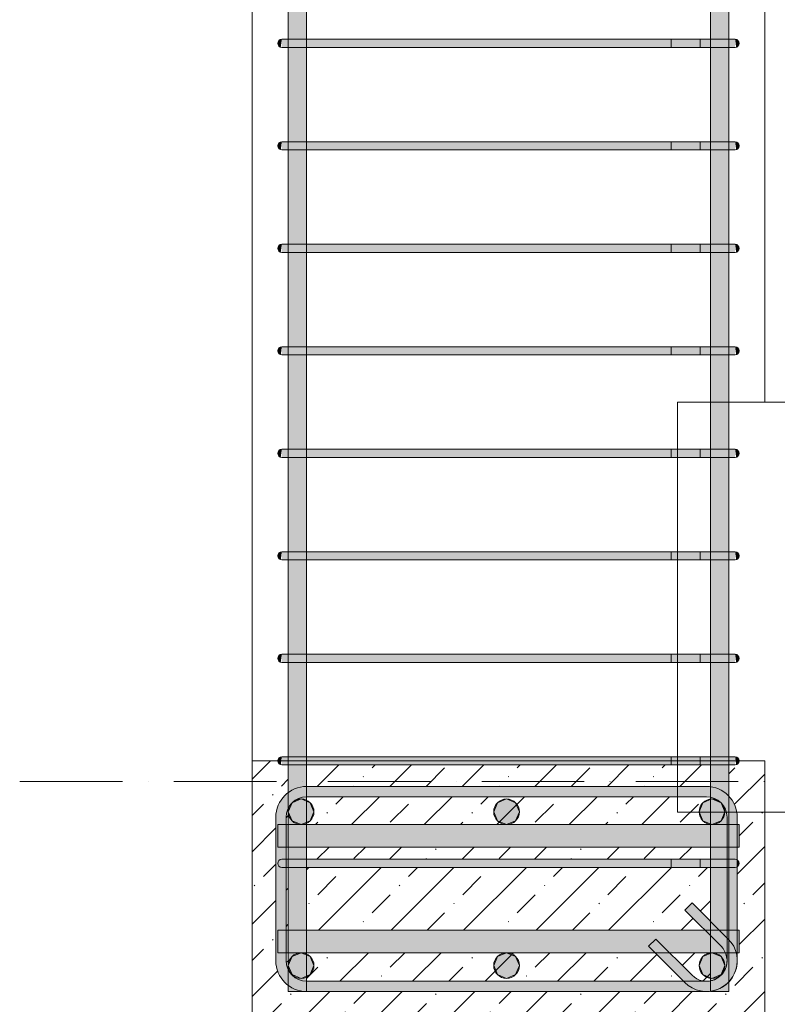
# Model space of a CAD drawing. Header units: millimetres. Extents: x -25607 to 9385, y 1894 to 10168.
# Tile 2 of 181: x -24857 to -24118, y 5782 to 6743. Entities that reach past the tile are written whole.
import ezdxf

# ---------------------------------------------------------------- set-up
doc = ezdxf.new("R2010")
doc.units = ezdxf.units.MM
doc.linetypes.add('Čerchovaná', pattern=[150, 100, -25, 0, -25])
for name, color, linetype, lineweight in [('A-FLOR-LEVL', 51, 'Continuous', 5), ('S-BEAM', 12, 'Continuous', 9), ('S-COLS', 52, 'Continuous', 9), ('S-RBAR', 171, 'Continuous', 5)]:
    doc.layers.add(name, color=color, linetype=linetype, lineweight=lineweight)

msp = doc.modelspace()

# ---------------------------------------------------------------- hatches: boundary and pattern name
at = {"layer": 'S-BEAM', "lineweight": 5}
h = msp.add_hatch(dxfattribs=at)
h.set_pattern_fill('FP_1', color=256, style=0, pattern_type=2)
h.set_pattern_definition([(45, (-15090.743, 5500.453), (-35.35534, 35.35534), []), (45, (-15055.39, 5500.453), (-17.67767, 53.033), [25, -12.5, 0.8382, -11.662])])
h.paths.add_polyline_path([(-24630, 5770), (-24130, 5770), (-24130, 6020), (-24155, 6020), (-24155.54, 6018), (-24157, 6016.54), (-24157.96, 6016.14), (-24158.47, 6020), (-24159, 6020), (-24159, 6016), (-24165.05, 6016), (-24165.05, 5985.43), (-24160.53, 5979.14), (-24157.89, 5972.76), (-24156.86, 5965), (-24156.71, 5957.8), (-24155, 5957.8), (-24155, 5935.8), (-24156.86, 5935.8), (-24156.71, 5923.17), (-24155.54, 5922), (-24155, 5920), (-24155.54, 5918), (-24156.86, 5916.54), (-24156.71, 5854.8), (-24155, 5854.8), (-24155, 5832.8), (-24156.86, 5832.76), (-24156.86, 5825), (-24157.89, 5817.24), (-24160.88, 5810), (-24165.05, 5804.57), (-24165.05, 5795), (-24183.05, 5795), (-24183.05, 5795.5), (-24186.86, 5795), (-24594.95, 5795), (-24594.95, 5801.39), (-24598.72, 5804.63), (-24603.2, 5810.86), (-24605.84, 5817.24), (-24606.86, 5825), (-24606.86, 5965), (-24605.84, 5972.76), (-24602.84, 5980), (-24598.08, 5986.21), (-24594.95, 5988.61), (-24595.14, 6016), (-24601, 6016.14), (-24601, 6020), (-24601.53, 6020), (-24602.04, 6016.14), (-24603, 6016.54), (-24604.46, 6018), (-24605, 6020), (-24630, 6020), (-24630, 5804.63)])
h.paths.add_polyline_path([(-24186.86, 5805), (-24183.05, 5805.68), (-24183.05, 5832.8), (-24222.95, 5832.8), (-24201.01, 5810.86), (-24196.86, 5807.68), (-24192.04, 5805.68)])
h.paths.add_polyline_path([(-24576.86, 5805), (-24209.29, 5805), (-24237.09, 5832.8), (-24576.95, 5832.8), (-24576.95, 5805.01)])
h.paths.add_polyline_path([(-24594.95, 5816.85), (-24594.95, 5832.8), (-24596.86, 5832.8), (-24596.86, 5825), (-24596.18, 5819.82), (-24595.11, 5817.24)])
h.paths.add_polyline_path([(-24594.95, 5854.8), (-24595.14, 5916), (-24596.86, 5916), (-24596.86, 5854.8)])
h.paths.add_polyline_path([(-24503.92, 5854.8), (-24188.38, 5854.8), (-24208.08, 5874.5), (-24201.01, 5881.57), (-24183.05, 5863.61), (-24183.05, 5916), (-24576.95, 5916), (-24576.86, 5854.8)])
h.paths.add_polyline_path([(-24183.05, 5924), (-24183.05, 5935.8), (-24576.95, 5935.8), (-24576.86, 5924), (-24186.65, 5924)])
h.paths.add_polyline_path([(-24596.86, 5924), (-24594.95, 5924), (-24594.95, 5935.8), (-24596.86, 5935.8), (-24596.86, 5926.99)])
h.paths.add_polyline_path([(-24594.95, 5957.8), (-24595.11, 5972.76), (-24596.18, 5970.18), (-24596.86, 5965), (-24596.86, 5957.8), (-24596.18, 5957.8)])
h.paths.add_polyline_path([(-24576.95, 5957.8), (-24183.05, 5957.8), (-24183.05, 5984.5), (-24186.86, 5985), (-24576.95, 5984.99), (-24576.95, 5984.32)])
h.paths.add_polyline_path([(-24183.05, 5994.5), (-24183.05, 6016), (-24576.95, 6016), (-24576.86, 5995), (-24186.86, 5995)])
at = {"layer": 'S-RBAR'}
h = msp.add_hatch(color=7, dxfattribs=at)
h.paths.add_polyline_path([(-24591.86, 5795), (-24576.95, 5795.01), (-24584.63, 5796.02), (-24591.86, 5799.02), (-24594.95, 5801.39), (-24594.95, 5795)])
h.paths.add_polyline_path([(-24576.95, 5805.01), (-24576.95, 5916), (-24594.95, 5916), (-24594.95, 5816.85), (-24594.18, 5815), (-24591.01, 5810.86), (-24586.86, 5807.68), (-24581, 5805.54)])
h.paths.add_polyline_path([(-24588.65, 5924), (-24576.95, 5924), (-24576.95, 5984.99), (-24582.04, 5984.32), (-24586.86, 5982.32), (-24591.01, 5979.14), (-24594.18, 5975), (-24594.95, 5973.15), (-24594.95, 5924), (-24591.9, 5924)])
h.paths.add_polyline_path([(-24594.95, 5988.61), (-24591.01, 5991.34), (-24584.63, 5993.98), (-24576.95, 5995), (-24576.95, 6016), (-24594.95, 6016), (-24594.95, 5990.98)])
h.paths.add_polyline_path([(-24591.9, 6024), (-24576.95, 6024), (-24576.95, 6116), (-24594.95, 6116), (-24594.95, 6024)])
h.paths.add_polyline_path([(-24591.9, 6124), (-24576.95, 6124), (-24576.95, 6216), (-24594.95, 6216), (-24594.95, 6124)])
h.paths.add_polyline_path([(-24591.9, 6224), (-24576.95, 6224), (-24576.95, 6316), (-24594.95, 6316), (-24594.95, 6224)])
h.paths.add_polyline_path([(-24591.9, 6324), (-24576.95, 6324), (-24576.95, 6416), (-24594.95, 6416), (-24594.95, 6324)])
h.paths.add_polyline_path([(-24584.83, 6424), (-24576.95, 6424), (-24576.95, 6516), (-24594.95, 6516), (-24594.95, 6424), (-24585.15, 6424)])
h.paths.add_polyline_path([(-24591.9, 6524), (-24576.95, 6524), (-24576.95, 6616), (-24594.95, 6616), (-24594.95, 6524)])
h.paths.add_polyline_path([(-24576.95, 6624), (-24576.95, 6716), (-24594.95, 6716), (-24594.95, 6624), (-24581, 6624)])
h.paths.add_polyline_path([(-24591.9, 6724), (-24576.95, 6724), (-24576.95, 6816), (-24594.95, 6816), (-24594.95, 6724)])
h.paths.add_polyline_path([(-24594.95, 6824), (-24576.95, 6824), (-24576.95, 6916), (-24594.95, 6916), (-24594.95, 6844.75)])
h.paths.add_polyline_path([(-24594.95, 6924), (-24576.95, 6924), (-24576.95, 7016), (-24594.95, 7016), (-24594.95, 6936.52)])
h.paths.add_polyline_path([(-24581, 7024), (-24576.95, 7024), (-24576.95, 7116), (-24594.95, 7116), (-24594.95, 7024), (-24581.08, 7024)])
h.paths.add_polyline_path([(-24591.9, 7124), (-24576.95, 7124), (-24576.95, 7216), (-24594.95, 7216), (-24594.95, 7124)])
h.paths.add_polyline_path([(-24594.95, 7224), (-24576.95, 7224), (-24576.95, 7316), (-24594.95, 7316), (-24594.95, 7273.03)])
h.paths.add_polyline_path([(-24594.95, 7324), (-24576.95, 7324), (-24576.95, 7416), (-24594.95, 7416), (-24594.95, 7334.22)])
h.paths.add_polyline_path([(-24591.9, 7424), (-24576.95, 7424), (-24576.95, 7516), (-24594.95, 7516), (-24594.95, 7424)])
h.paths.add_polyline_path([(-24584.83, 7524), (-24576.95, 7524), (-24576.95, 7616), (-24594.95, 7616), (-24594.95, 7524), (-24585.15, 7524)])
h.paths.add_polyline_path([(-24591.9, 7624), (-24576.95, 7624), (-24576.95, 7716), (-24594.95, 7716), (-24594.95, 7624)])
h.paths.add_polyline_path([(-24576.95, 7724), (-24576.95, 7816), (-24594.95, 7816), (-24594.95, 7724), (-24581, 7724)])
h.paths.add_polyline_path([(-24591.9, 7824), (-24576.95, 7824), (-24576.95, 7916), (-24594.95, 7916), (-24594.95, 7824)])
h.paths.add_polyline_path([(-24594.95, 7924), (-24576.95, 7924), (-24576.95, 8016), (-24594.95, 8016), (-24594.95, 7946.05)])
h.paths.add_polyline_path([(-24591.9, 8024), (-24576.95, 8024), (-24576.95, 8116), (-24594.95, 8116), (-24594.95, 8024)])
h.paths.add_polyline_path([(-24581.08, 8124), (-24576.95, 8124), (-24576.95, 8216), (-24594.95, 8216), (-24594.95, 8124), (-24584.83, 8124)])
h.paths.add_polyline_path([(-24576.95, 8224), (-24576.95, 8316), (-24594.95, 8316), (-24594.95, 8224), (-24581, 8224)])
h.paths.add_polyline_path([(-24576.95, 8324), (-24576.95, 8416), (-24594.95, 8416), (-24594.95, 8324), (-24581, 8324)])
h.paths.add_polyline_path([(-24594.95, 8424), (-24576.95, 8424), (-24576.95, 8516), (-24594.95, 8516), (-24594.95, 8435.52)])
h.paths.add_polyline_path([(-24591.9, 8524), (-24576.95, 8524), (-24576.95, 8616), (-24594.95, 8616), (-24594.95, 8524)])
h.paths.add_polyline_path([(-24594.95, 8624), (-24576.95, 8624), (-24576.95, 8660), (-24594.95, 8660)])
h = msp.add_hatch(color=7, dxfattribs=at)
h.paths.add_polyline_path([(-24176.86, 5795), (-24165.05, 5795), (-24165.05, 5804.57), (-24165.65, 5803.79), (-24172.72, 5798.66), (-24179.1, 5796.02), (-24183.05, 5795.5), (-24183.05, 5795), (-24179.1, 5795)])
h.paths.add_polyline_path([(-24183.05, 5805.5), (-24181.69, 5805.68), (-24176, 5808.34), (-24172.72, 5810.86), (-24169.54, 5815), (-24167.54, 5819.82), (-24166.86, 5825), (-24167.54, 5830.18), (-24169.71, 5835.22), (-24173.58, 5840), (-24183.05, 5849.47), (-24183.05, 5805.68)])
h.paths.add_polyline_path([(-24166.86, 5847.43), (-24166.86, 5916), (-24183.05, 5916), (-24183.05, 5863.61)])
h.paths.add_polyline_path([(-24168.1, 5924), (-24166.86, 5924), (-24166.86, 5965), (-24167.54, 5970.18), (-24169.54, 5975), (-24172.72, 5979.14), (-24176.86, 5982.32), (-24181.69, 5984.32), (-24183.05, 5984.32), (-24183.05, 5924), (-24171.35, 5924)])
h.paths.add_polyline_path([(-24165.05, 5985.43), (-24165.05, 6016), (-24183.05, 6016), (-24183.05, 5994.5), (-24179, 5993.94), (-24171.86, 5990.98), (-24165.65, 5986.21)])
h.paths.add_polyline_path([(-24179, 6024), (-24165.05, 6024), (-24165.05, 6116), (-24183.05, 6116), (-24183.05, 6024)])
h.paths.add_polyline_path([(-24168.1, 6124), (-24165.05, 6124), (-24165.05, 6216), (-24183.05, 6216), (-24183.05, 6124), (-24171.35, 6124)])
h.paths.add_polyline_path([(-24168.1, 6224), (-24165.05, 6224), (-24165.05, 6316), (-24183.05, 6316), (-24183.05, 6224), (-24171.35, 6224)])
h.paths.add_polyline_path([(-24168.1, 6324), (-24165.05, 6324), (-24165.05, 6416), (-24183.05, 6416), (-24183.05, 6324), (-24171.35, 6324)])
h.paths.add_polyline_path([(-24183.05, 6424), (-24165.05, 6424), (-24165.05, 6516), (-24183.05, 6516), (-24183.05, 6447.05)])
h.paths.add_polyline_path([(-24171.35, 6524), (-24165.05, 6524), (-24165.05, 6616), (-24183.05, 6616), (-24183.05, 6524), (-24175.17, 6524)])
h.paths.add_polyline_path([(-24168.1, 6624), (-24165.05, 6624), (-24165.05, 6716), (-24183.05, 6716), (-24183.05, 6624), (-24171.35, 6624)])
h.paths.add_polyline_path([(-24179, 6724), (-24165.05, 6724), (-24165.05, 6816), (-24183.05, 6816), (-24183.05, 6724)])
h.paths.add_polyline_path([(-24168.1, 6824), (-24165.05, 6824), (-24165.05, 6916), (-24183.05, 6916), (-24183.05, 6824), (-24171.35, 6824)])
h.paths.add_polyline_path([(-24165.05, 6924), (-24165.05, 7016), (-24183.05, 7016), (-24183.05, 6924), (-24168.1, 6924)])
h.paths.add_polyline_path([(-24165.05, 7024), (-24165.05, 7116), (-24183.05, 7116), (-24183.05, 7024), (-24168.1, 7024)])
h.paths.add_polyline_path([(-24179, 7124), (-24165.05, 7124), (-24165.05, 7216), (-24183.05, 7216), (-24183.05, 7124)])
h.paths.add_polyline_path([(-24168.1, 7224), (-24165.05, 7224), (-24165.05, 7316), (-24183.05, 7316), (-24183.05, 7224), (-24171.35, 7224)])
h.paths.add_polyline_path([(-24168.1, 7324), (-24165.05, 7324), (-24165.05, 7416), (-24183.05, 7416), (-24183.05, 7324), (-24171.35, 7324)])
h.paths.add_polyline_path([(-24168.1, 7424), (-24165.05, 7424), (-24165.05, 7516), (-24183.05, 7516), (-24183.05, 7424), (-24171.35, 7424)])
h.paths.add_polyline_path([(-24183.05, 7524), (-24165.05, 7524), (-24165.05, 7616), (-24183.05, 7616), (-24183.05, 7548.36)])
h.paths.add_polyline_path([(-24168.1, 7624), (-24165.05, 7624), (-24165.05, 7716), (-24183.05, 7716), (-24183.05, 7624), (-24171.35, 7624)])
h.paths.add_polyline_path([(-24168.1, 7724), (-24165.05, 7724), (-24165.05, 7816), (-24183.05, 7816), (-24183.05, 7724), (-24171.35, 7724)])
h.paths.add_polyline_path([(-24179, 7824), (-24165.05, 7824), (-24165.05, 7916), (-24183.05, 7916), (-24183.05, 7824)])
h.paths.add_polyline_path([(-24168.1, 7924), (-24165.05, 7924), (-24165.05, 8016), (-24183.05, 8016), (-24183.05, 7924), (-24171.35, 7924)])
h.paths.add_polyline_path([(-24168.1, 8024), (-24165.05, 8024), (-24165.05, 8116), (-24183.05, 8116), (-24183.05, 8024), (-24171.35, 8024)])
h.paths.add_polyline_path([(-24171.35, 8124), (-24165.05, 8124), (-24165.05, 8216), (-24183.05, 8216), (-24183.05, 8124), (-24175.17, 8124)])
h.paths.add_polyline_path([(-24179, 8224), (-24165.05, 8224), (-24165.05, 8316), (-24183.05, 8316), (-24183.05, 8224)])
h.paths.add_polyline_path([(-24168.1, 8324), (-24165.05, 8324), (-24165.05, 8416), (-24183.05, 8416), (-24183.05, 8324), (-24171.35, 8324)])
h.paths.add_polyline_path([(-24168.1, 8424), (-24165.05, 8424), (-24165.05, 8516), (-24183.05, 8516), (-24183.05, 8424), (-24171.35, 8424)])
h.paths.add_polyline_path([(-24165.05, 8524), (-24165.05, 8616), (-24183.05, 8616), (-24183.05, 8524), (-24168.1, 8524)])
h.paths.add_polyline_path([(-24183.05, 8624), (-24165.05, 8624), (-24165.05, 8660), (-24183.05, 8660), (-24183.05, 8649.66)])
for color, points in [(7, [(-24602.04, 6716.14), (-24601, 6724), (-24603, 6723.46), (-24604.46, 6722), (-24605, 6720), (-24604.46, 6718), (-24603, 6716.54)]), (7, [(-24584.83, 6716), (-24581, 6716), (-24581.08, 6724), (-24601, 6724), (-24601, 6716), (-24585.15, 6716)]), (7, [(-24349.61, 6716), (-24179, 6716), (-24179, 6724), (-24581, 6724), (-24581, 6716), (-24503.92, 6716)]), (7, [(-24159.83, 6716), (-24159, 6716.14), (-24159, 6724), (-24179, 6724), (-24179, 6716), (-24160.52, 6716)]), (7, [(-24157.96, 6716.14), (-24156.71, 6716.83), (-24155.54, 6718), (-24155, 6720), (-24155.54, 6722), (-24157, 6723.46), (-24159, 6724), (-24158.34, 6718.96)]), (7, [(-24602.04, 6616.14), (-24601, 6624), (-24603, 6623.46), (-24604.46, 6622), (-24605, 6620), (-24604.46, 6618), (-24603, 6616.54)]), (7, [(-24597.31, 6616), (-24581, 6616), (-24581.08, 6624), (-24601, 6624), (-24601, 6616), (-24599.48, 6616)]), (7, [(-24349.61, 6616), (-24179, 6616), (-24179, 6624), (-24581, 6624), (-24581, 6616), (-24503.92, 6616)]), (7, [(-24160.52, 6616), (-24159, 6616.14), (-24159, 6624), (-24179, 6624), (-24179, 6616), (-24162.69, 6616)]), (7, [(-24157.96, 6616.14), (-24156.71, 6616.83), (-24155.54, 6618), (-24155, 6620), (-24155.54, 6622), (-24157, 6623.46), (-24159, 6624), (-24158.34, 6618.96)]), (7, [(-24602.04, 6516.14), (-24601, 6524), (-24603, 6523.46), (-24604.46, 6522), (-24605, 6520), (-24604.46, 6518), (-24603, 6516.54)]), (7, [(-24597.31, 6516), (-24581, 6516), (-24581.08, 6524), (-24601, 6524), (-24601, 6516), (-24599.48, 6516)]), (7, [(-24349.61, 6516), (-24179, 6516), (-24179, 6524), (-24581, 6524), (-24581, 6516), (-24503.92, 6516)]), (7, [(-24160.52, 6516), (-24159, 6516.14), (-24159, 6524), (-24179, 6524), (-24179, 6516), (-24162.69, 6516)]), (7, [(-24157.96, 6516.14), (-24156.71, 6516.83), (-24155.54, 6518), (-24155, 6520), (-24155.54, 6522), (-24157, 6523.46), (-24159, 6524), (-24158.34, 6518.96)]), (7, [(-24602.04, 6416.14), (-24601, 6424), (-24603, 6423.46), (-24604.46, 6422), (-24605, 6420), (-24604.46, 6418), (-24602.82, 6416.46)]), (7, [(-24584.83, 6416), (-24581, 6416), (-24581.08, 6424), (-24601, 6424), (-24601, 6416), (-24585.15, 6416)]), (7, [(-24581, 6416), (-24179, 6416), (-24179, 6424), (-24581, 6424), (-24581, 6416.46)]), (7, [(-24179, 6416), (-24159, 6416.14), (-24159, 6424), (-24179, 6424), (-24179, 6416.46)]), (7, [(-24157.96, 6416.14), (-24156.71, 6416.83), (-24155.54, 6418), (-24155, 6420), (-24155.54, 6422), (-24157, 6423.46), (-24159, 6424), (-24158.01, 6416.46)]), (7, [(-24602.04, 6316.14), (-24601, 6324), (-24603, 6323.46), (-24604.46, 6322), (-24605, 6320), (-24604.46, 6318), (-24603, 6316.54)]), (7, [(-24597.31, 6316), (-24581, 6316), (-24581.08, 6324), (-24601, 6324), (-24601, 6316), (-24599.48, 6316)]), (7, [(-24349.61, 6316), (-24179, 6316), (-24179, 6324), (-24581, 6324), (-24581, 6316), (-24503.92, 6316)]), (7, [(-24160.52, 6316), (-24159, 6316.14), (-24159, 6324), (-24179, 6324), (-24179, 6316), (-24162.69, 6316)]), (7, [(-24157.96, 6316.14), (-24156.71, 6316.83), (-24155.54, 6318), (-24155, 6320), (-24155.54, 6322), (-24157, 6323.46), (-24159, 6324), (-24158.34, 6318.96)]), (7, [(-24602.04, 6216.14), (-24601, 6224), (-24603, 6223.46), (-24604.46, 6222), (-24605, 6220), (-24604.46, 6218), (-24603, 6216.54)]), (7, [(-24597.31, 6216), (-24581, 6216), (-24581.08, 6224), (-24601, 6224), (-24601, 6216), (-24599.48, 6216)]), (7, [(-24349.61, 6216), (-24179, 6216), (-24179, 6224), (-24581, 6224), (-24581, 6216), (-24503.92, 6216)]), (7, [(-24160.52, 6216), (-24159, 6216.14), (-24159, 6224), (-24179, 6224), (-24179, 6216), (-24162.69, 6216)]), (7, [(-24157.96, 6216.14), (-24156.71, 6216.83), (-24155.54, 6218), (-24155, 6220), (-24155.54, 6222), (-24157, 6223.46), (-24159, 6224), (-24158.34, 6218.96)]), (7, [(-24602.04, 6116.14), (-24601, 6124), (-24603, 6123.46), (-24604.46, 6122), (-24605, 6120), (-24604.46, 6118), (-24603, 6116.54)]), (7, [(-24597.31, 6116), (-24581, 6116), (-24581.08, 6124), (-24601, 6124), (-24601, 6116), (-24599.48, 6116)]), (7, [(-24349.61, 6116), (-24179, 6116), (-24179, 6124), (-24581, 6124), (-24581, 6116), (-24503.92, 6116)]), (7, [(-24160.52, 6116), (-24159, 6116.14), (-24159, 6124), (-24179, 6124), (-24179, 6116), (-24162.69, 6116)]), (7, [(-24157.96, 6116.14), (-24156.71, 6116.83), (-24155.54, 6118), (-24155, 6120), (-24155.54, 6122), (-24157, 6123.46), (-24159, 6124), (-24158.34, 6118.96)]), (7, [(-24602.04, 6016.14), (-24601, 6024), (-24603, 6023.46), (-24604.46, 6022), (-24605, 6020), (-24604.46, 6018), (-24603, 6016.54)]), (7, [(-24584.83, 6016), (-24581, 6016), (-24581.08, 6024), (-24601, 6024), (-24601, 6016), (-24585.15, 6016)]), (7, [(-24349.61, 6016), (-24179, 6016), (-24179, 6024), (-24581, 6024), (-24581, 6016), (-24503.92, 6016)]), (7, [(-24179, 6016), (-24159, 6016.14), (-24159, 6024), (-24179, 6024), (-24179, 6018.77)]), (7, [(-24157.96, 6016.14), (-24156.71, 6016.83), (-24155.54, 6018), (-24155, 6020), (-24155.54, 6022), (-24157, 6023.46), (-24159, 6024), (-24158.31, 6018.77)]), (7, [(-24605.84, 5965), (-24596.86, 5965), (-24596.18, 5970.18), (-24594.18, 5975), (-24591.01, 5979.14), (-24586.86, 5982.32), (-24581.08, 5984.44), (-24576.86, 5985), (-24576.86, 5995), (-24584.63, 5993.98), (-24591.86, 5990.98), (-24598.08, 5986.21), (-24603.2, 5979.14), (-24605.84, 5972.76), (-24606.86, 5965)]), (7, [(-24576.86, 5985), (-24186.86, 5985), (-24186.86, 5995), (-24576.86, 5995), (-24576.86, 5993.98)]), (7, [(-24156.86, 5965), (-24157.89, 5972.76), (-24160.88, 5980), (-24165.65, 5986.21), (-24172.72, 5991.34), (-24179.1, 5993.98), (-24186.86, 5995), (-24186.86, 5985), (-24181.69, 5984.32), (-24176.86, 5982.32), (-24172.72, 5979.14), (-24169.54, 5975), (-24167.54, 5970.18), (-24166.86, 5965), (-24157.89, 5965)]), (256, [(-24582.17, 5957.8), (-24573.33, 5961.46), (-24569.67, 5970.3), (-24573.33, 5979.14), (-24582.17, 5982.8), (-24591.01, 5979.14), (-24594.67, 5970.3), (-24591.01, 5961.46)]), (256, [(-24381.86, 5957.8), (-24373.02, 5961.46), (-24369.36, 5970.3), (-24373.02, 5979.14), (-24381.86, 5982.8), (-24390.7, 5979.14), (-24394.36, 5970.3), (-24390.7, 5961.46)]), (256, [(-24181.56, 5957.8), (-24172.72, 5961.46), (-24169.06, 5970.3), (-24172.72, 5979.14), (-24181.56, 5982.8), (-24190.4, 5979.14), (-24194.06, 5970.3), (-24190.4, 5961.46)]), (7, [(-24606.86, 5825), (-24596.86, 5825), (-24596.86, 5965), (-24606.86, 5965), (-24606.86, 5835.22)]), (7, [(-24156.86, 5825), (-24156.86, 5965), (-24166.86, 5965), (-24166.86, 5825)]), (7, [(-24584.83, 5916), (-24581, 5916), (-24581.08, 5924), (-24596.86, 5924), (-24596.86, 5916), (-24585.15, 5916)]), (7, [(-24349.61, 5916), (-24179, 5916), (-24179, 5924), (-24581, 5924), (-24581, 5916), (-24503.92, 5916)]), (7, [(-24168.1, 5916), (-24166.86, 5916), (-24166.86, 5924), (-24179, 5924), (-24179, 5916), (-24171.35, 5916)]), (7, [(-24156.86, 5916.67), (-24155.54, 5918), (-24155, 5920), (-24155.54, 5922), (-24156.86, 5923.29), (-24156.86, 5916.71)]), (7, [(-24172.72, 5839.14), (-24166.86, 5845), (-24166.86, 5847.43), (-24201.01, 5881.57), (-24208.08, 5874.5), (-24195.29, 5861.71)]), (7, [(-24208.08, 5803.79), (-24201.01, 5810.86), (-24236.36, 5846.21), (-24243.43, 5839.14), (-24208.92, 5804.63)]), (7, [(-24166.86, 5825), (-24166.86, 5845), (-24172.72, 5839.14), (-24169.54, 5835), (-24167.54, 5830.18)]), (256, [(-24582.17, 5807.8), (-24573.33, 5811.46), (-24569.67, 5820.3), (-24573.33, 5829.14), (-24582.17, 5832.8), (-24591.01, 5829.14), (-24594.67, 5820.3), (-24591.01, 5811.46)]), (256, [(-24381.86, 5807.8), (-24373.02, 5811.46), (-24369.36, 5820.3), (-24373.02, 5829.14), (-24381.86, 5832.8), (-24390.7, 5829.14), (-24394.36, 5820.3), (-24390.7, 5811.46)]), (256, [(-24181.56, 5807.8), (-24172.72, 5811.46), (-24169.06, 5820.3), (-24172.72, 5829.14), (-24181.56, 5832.8), (-24190.4, 5829.14), (-24194.06, 5820.3), (-24190.4, 5811.46)]), (7, [(-24576.86, 5795), (-24576.86, 5805), (-24582.04, 5805.68), (-24586.86, 5807.68), (-24591.01, 5810.86), (-24594.18, 5815), (-24596.18, 5819.82), (-24596.86, 5825), (-24606.86, 5825), (-24605.84, 5817.24), (-24602.84, 5810), (-24598.08, 5803.79), (-24591.01, 5798.66), (-24584.63, 5796.02), (-24581.08, 5795.56)]), (7, [(-24186.86, 5795), (-24179.1, 5796.02), (-24171.86, 5799.02), (-24165.01, 5804.63), (-24160.88, 5810), (-24157.89, 5817.24), (-24156.86, 5825), (-24166.86, 5825), (-24167.54, 5819.82), (-24169.54, 5815), (-24172.72, 5810.86), (-24176.86, 5807.68), (-24181.69, 5805.68), (-24186.86, 5805), (-24192.04, 5805.68), (-24196.86, 5807.68), (-24201.01, 5810.86), (-24208.08, 5803.79), (-24201.01, 5798.66), (-24194.63, 5796.02), (-24192.04, 5795.68)]), (7, [(-24349.61, 5795), (-24186.86, 5795), (-24195.29, 5796.3), (-24201.86, 5799.02), (-24209.29, 5805), (-24576.86, 5805), (-24576.86, 5795), (-24503.92, 5795)])]:
    msp.add_hatch(color=color, dxfattribs=at).paths.add_polyline_path(points)
h = msp.add_hatch(color=256, dxfattribs=at)
edge = h.paths.add_edge_path()
edge.add_arc((-24582.17, 5970.3), 12.5, 0, 360)
h = msp.add_hatch(color=256, dxfattribs=at)
edge = h.paths.add_edge_path()
edge.add_arc((-24381.86, 5970.3), 12.5, 0, 360)
h = msp.add_hatch(color=256, dxfattribs=at)
edge = h.paths.add_edge_path()
edge.add_arc((-24181.56, 5970.3), 12.5, 0, 360)
h = msp.add_hatch(color=7, dxfattribs=at)
h.paths.add_polyline_path([(-24155, 5935.8), (-24155, 5957.8), (-24156.86, 5957.59), (-24156.71, 5935.8)])
h.paths.add_polyline_path([(-24195.29, 5935.8), (-24183.05, 5935.8), (-24183.05, 5957.8), (-24576.95, 5957.8), (-24576.95, 5935.8), (-24349.61, 5935.8)])
h.paths.add_polyline_path([(-24594.95, 5935.8), (-24594.95, 5957.8), (-24596.86, 5957.59), (-24596.86, 5935.8)])
h = msp.add_hatch(color=7, dxfattribs=at)
h.paths.add_polyline_path([(-24596.86, 5832.8), (-24594.95, 5832.8), (-24594.95, 5854.8), (-24596.86, 5854.8), (-24596.86, 5835.22)])
h.paths.add_polyline_path([(-24576.95, 5832.8), (-24237.09, 5832.8), (-24243.43, 5839.14), (-24236.36, 5846.21), (-24222.95, 5832.8), (-24183.05, 5832.8), (-24183.05, 5849.47), (-24188.38, 5854.8), (-24576.95, 5854.8)])
h.paths.add_polyline_path([(-24156.86, 5832.8), (-24155, 5832.8), (-24155, 5854.8), (-24156.86, 5854.8), (-24156.86, 5835.22)])
h = msp.add_hatch(color=256, dxfattribs=at)
edge = h.paths.add_edge_path()
edge.add_arc((-24582.17, 5820.3), 12.5, 0, 360)
h = msp.add_hatch(color=256, dxfattribs=at)
edge = h.paths.add_edge_path()
edge.add_arc((-24381.86, 5820.3), 12.5, 0, 360)
h = msp.add_hatch(color=256, dxfattribs=at)
edge = h.paths.add_edge_path()
edge.add_arc((-24181.56, 5820.3), 12.5, 0, 360)

# ---------------------------------------------------------------- linework, layer by layer
at = {"layer": 'A-FLOR-LEVL', "linetype": 'Čerchovaná'}
msp.add_line((-25606.81, 6000), (-4574.67, 6000), dxfattribs=at)
at = {"layer": 'S-BEAM'}
for p, q in [((-24130, 6370), (-24215, 6370)), ((-24215, 6370), (-24215, 5970)), ((-24130, 6370), (-18195, 6370)), ((-24130, 6020), (-24630, 6020)), ((-24215, 5970), (-24130, 5970)), ((-24130, 5970), (-23815, 5970)), ((-24630, 5770), (-24630, 5870)), ((-24630, 5870), (-24630, 5770)), ((-24130, 5870), (-24130, 5770)), ((-24130, 5770), (-24130, 5870))]:
    msp.add_line(p, q, dxfattribs=at)
at = {"layer": 'S-BEAM', "lineweight": 18}
for p, q in [((-24130, 6020), (-24630, 6020)), ((-24630, 6020), (-24630, 5770)), ((-24130, 5770), (-24130, 6020))]:
    msp.add_line(p, q, dxfattribs=at)
at = {"layer": 'S-COLS'}
for p, q in [((-24630, 8920), (-24630, 5870)), ((-24630, 6020), (-24630, 8670)), ((-24130, 8670), (-24130, 6370)), ((-24130, 8670), (-24130, 6370))]:
    msp.add_line(p, q, dxfattribs=at)
at = {"layer": 'S-RBAR'}
for p, q in [((-24594.95, 5795), (-24594.95, 8660)), ((-24594.95, 5795), (-24594.95, 8660)), ((-24576.95, 5795), (-24576.95, 8660)), ((-24576.95, 5795), (-24576.95, 8660)), ((-24183.05, 5795), (-24183.05, 8660)), ((-24183.05, 5795), (-24183.05, 8660)), ((-24165.05, 5795), (-24165.05, 8660)), ((-24165.05, 5795), (-24165.05, 8660)), ((-24581, 6724), (-24601, 6724)), ((-24581, 6724), (-24601, 6724)), ((-24581, 6716), (-24601, 6716)), ((-24581, 6716), (-24601, 6716)), ((-24179, 6724), (-24581, 6724)), ((-24581, 6724), (-24179, 6724)), ((-24179, 6716), (-24581, 6716)), ((-24581, 6716), (-24179, 6716)), ((-24193.14, 6724), (-24221.43, 6724)), ((-24221.43, 6724), (-24221.43, 6716)), ((-24193.14, 6716), (-24221.43, 6716)), ((-24193.14, 6724), (-24164.86, 6724)), ((-24193.14, 6716), (-24193.14, 6724)), ((-24159, 6724), (-24193.14, 6724)), ((-24193.14, 6716), (-24164.86, 6716)), ((-24159, 6716), (-24193.14, 6716)), ((-24159, 6724), (-24179, 6724)), ((-24159, 6724), (-24179, 6724)), ((-24164.86, 6716), (-24179, 6716)), ((-24159, 6716), (-24179, 6716)), ((-24159, 6724), (-24164.86, 6724)), ((-24159, 6716), (-24164.86, 6716)), ((-24581, 6624), (-24601, 6624)), ((-24581, 6624), (-24601, 6624)), ((-24179, 6624), (-24581, 6624)), ((-24581, 6624), (-24179, 6624)), ((-24193.14, 6624), (-24221.43, 6624)), ((-24221.43, 6624), (-24221.43, 6616)), ((-24193.14, 6624), (-24164.86, 6624)), ((-24193.14, 6616), (-24193.14, 6624)), ((-24159, 6624), (-24193.14, 6624)), ((-24159, 6624), (-24179, 6624)), ((-24159, 6624), (-24179, 6624)), ((-24159, 6624), (-24164.86, 6624)), ((-24581, 6616), (-24601, 6616)), ((-24581, 6616), (-24601, 6616)), ((-24179, 6616), (-24581, 6616)), ((-24581, 6616), (-24179, 6616)), ((-24193.14, 6616), (-24221.43, 6616)), ((-24193.14, 6616), (-24164.86, 6616)), ((-24159, 6616), (-24193.14, 6616)), ((-24164.86, 6616), (-24179, 6616)), ((-24159, 6616), (-24179, 6616)), ((-24159, 6616), (-24164.86, 6616)), ((-24581, 6524), (-24601, 6524)), ((-24581, 6524), (-24601, 6524)), ((-24179, 6524), (-24581, 6524)), ((-24581, 6524), (-24179, 6524)), ((-24193.14, 6524), (-24221.43, 6524)), ((-24221.43, 6524), (-24221.43, 6516)), ((-24193.14, 6524), (-24164.86, 6524)), ((-24193.14, 6516), (-24193.14, 6524)), ((-24159, 6524), (-24193.14, 6524)), ((-24159, 6524), (-24179, 6524)), ((-24159, 6524), (-24179, 6524)), ((-24159, 6524), (-24164.86, 6524)), ((-24581, 6516), (-24601, 6516)), ((-24581, 6516), (-24601, 6516)), ((-24179, 6516), (-24581, 6516)), ((-24581, 6516), (-24179, 6516)), ((-24193.14, 6516), (-24221.43, 6516)), ((-24193.14, 6516), (-24164.86, 6516)), ((-24159, 6516), (-24193.14, 6516)), ((-24164.86, 6516), (-24179, 6516)), ((-24159, 6516), (-24179, 6516)), ((-24159, 6516), (-24164.86, 6516)), ((-24581, 6424), (-24601, 6424)), ((-24581, 6424), (-24601, 6424)), ((-24179, 6424), (-24581, 6424)), ((-24581, 6424), (-24179, 6424)), ((-24193.14, 6424), (-24221.43, 6424)), ((-24221.43, 6424), (-24221.43, 6416)), ((-24193.14, 6424), (-24164.86, 6424)), ((-24193.14, 6416), (-24193.14, 6424)), ((-24159, 6424), (-24193.14, 6424)), ((-24159, 6424), (-24179, 6424)), ((-24159, 6424), (-24179, 6424)), ((-24159, 6424), (-24164.86, 6424)), ((-24581, 6416), (-24601, 6416)), ((-24581, 6416), (-24601, 6416)), ((-24179, 6416), (-24581, 6416)), ((-24581, 6416), (-24179, 6416)), ((-24193.14, 6416), (-24221.43, 6416)), ((-24193.14, 6416), (-24164.86, 6416)), ((-24159, 6416), (-24193.14, 6416)), ((-24164.86, 6416), (-24179, 6416)), ((-24159, 6416), (-24179, 6416)), ((-24159, 6416), (-24164.86, 6416)), ((-24581, 6324), (-24601, 6324)), ((-24581, 6324), (-24601, 6324)), ((-24179, 6324), (-24581, 6324)), ((-24581, 6324), (-24179, 6324)), ((-24193.14, 6324), (-24221.43, 6324)), ((-24221.43, 6324), (-24221.43, 6316)), ((-24193.14, 6324), (-24164.86, 6324)), ((-24193.14, 6316), (-24193.14, 6324)), ((-24159, 6324), (-24193.14, 6324)), ((-24159, 6324), (-24179, 6324)), ((-24159, 6324), (-24179, 6324)), ((-24159, 6324), (-24164.86, 6324)), ((-24581, 6316), (-24601, 6316)), ((-24581, 6316), (-24601, 6316)), ((-24179, 6316), (-24581, 6316)), ((-24581, 6316), (-24179, 6316)), ((-24193.14, 6316), (-24221.43, 6316)), ((-24193.14, 6316), (-24164.86, 6316)), ((-24159, 6316), (-24193.14, 6316)), ((-24164.86, 6316), (-24179, 6316)), ((-24159, 6316), (-24179, 6316)), ((-24159, 6316), (-24164.86, 6316)), ((-24581, 6224), (-24601, 6224)), ((-24581, 6224), (-24601, 6224)), ((-24581, 6216), (-24601, 6216)), ((-24581, 6216), (-24601, 6216)), ((-24179, 6224), (-24581, 6224)), ((-24581, 6224), (-24179, 6224)), ((-24179, 6216), (-24581, 6216)), ((-24581, 6216), (-24179, 6216)), ((-24193.14, 6224), (-24221.43, 6224)), ((-24221.43, 6224), (-24221.43, 6216)), ((-24193.14, 6216), (-24221.43, 6216)), ((-24193.14, 6224), (-24164.86, 6224)), ((-24193.14, 6216), (-24193.14, 6224)), ((-24159, 6224), (-24193.14, 6224)), ((-24193.14, 6216), (-24164.86, 6216)), ((-24159, 6216), (-24193.14, 6216)), ((-24159, 6224), (-24179, 6224)), ((-24159, 6224), (-24179, 6224)), ((-24164.86, 6216), (-24179, 6216)), ((-24159, 6216), (-24179, 6216)), ((-24159, 6224), (-24164.86, 6224)), ((-24159, 6216), (-24164.86, 6216)), ((-24581, 6124), (-24601, 6124)), ((-24581, 6124), (-24601, 6124)), ((-24179, 6124), (-24581, 6124)), ((-24581, 6124), (-24179, 6124)), ((-24193.14, 6124), (-24221.43, 6124)), ((-24221.43, 6124), (-24221.43, 6116)), ((-24193.14, 6124), (-24164.86, 6124)), ((-24193.14, 6116), (-24193.14, 6124)), ((-24159, 6124), (-24193.14, 6124)), ((-24159, 6124), (-24179, 6124)), ((-24159, 6124), (-24179, 6124)), ((-24159, 6124), (-24164.86, 6124)), ((-24581, 6116), (-24601, 6116)), ((-24581, 6116), (-24601, 6116)), ((-24179, 6116), (-24581, 6116)), ((-24581, 6116), (-24179, 6116)), ((-24193.14, 6116), (-24221.43, 6116)), ((-24193.14, 6116), (-24164.86, 6116)), ((-24159, 6116), (-24193.14, 6116)), ((-24164.86, 6116), (-24179, 6116)), ((-24159, 6116), (-24179, 6116)), ((-24159, 6116), (-24164.86, 6116)), ((-24581, 6024), (-24601, 6024)), ((-24581, 6024), (-24601, 6024)), ((-24179, 6024), (-24581, 6024)), ((-24581, 6024), (-24179, 6024)), ((-24193.14, 6024), (-24221.43, 6024)), ((-24221.43, 6024), (-24221.43, 6016)), ((-24193.14, 6024), (-24164.86, 6024)), ((-24193.14, 6016), (-24193.14, 6024)), ((-24159, 6024), (-24193.14, 6024)), ((-24159, 6024), (-24179, 6024)), ((-24159, 6024), (-24179, 6024)), ((-24159, 6024), (-24164.86, 6024)), ((-24581, 6016), (-24601, 6016)), ((-24581, 6016), (-24601, 6016)), ((-24179, 6016), (-24581, 6016)), ((-24581, 6016), (-24179, 6016)), ((-24193.14, 6016), (-24221.43, 6016)), ((-24193.14, 6016), (-24164.86, 6016)), ((-24159, 6016), (-24193.14, 6016)), ((-24164.86, 6016), (-24179, 6016)), ((-24159, 6016), (-24179, 6016)), ((-24159, 6016), (-24164.86, 6016)), ((-24576.86, 5995), (-24186.86, 5995)), ((-24576.86, 5995), (-24186.86, 5995)), ((-24576.86, 5995), (-24186.86, 5995)), ((-24576.86, 5995), (-24186.86, 5995)), ((-24576.86, 5995), (-24186.86, 5995)), ((-24576.86, 5995), (-24186.86, 5995)), ((-24576.86, 5995), (-24186.86, 5995)), ((-24576.86, 5985), (-24186.86, 5985)), ((-24576.86, 5985), (-24186.86, 5985)), ((-24576.86, 5985), (-24186.86, 5985)), ((-24576.86, 5985), (-24186.86, 5985)), ((-24576.86, 5985), (-24186.86, 5985)), ((-24576.86, 5985), (-24186.86, 5985)), ((-24576.86, 5985), (-24186.86, 5985)), ((-24591.01, 5979.14), (-24594.67, 5970.3)), ((-24582.17, 5982.8), (-24591.01, 5979.14)), ((-24573.33, 5979.14), (-24582.17, 5982.8)), ((-24569.67, 5970.3), (-24573.33, 5979.14)), ((-24390.7, 5979.14), (-24394.36, 5970.3)), ((-24381.86, 5982.8), (-24390.7, 5979.14)), ((-24373.02, 5979.14), (-24381.86, 5982.8)), ((-24369.36, 5970.3), (-24373.02, 5979.14)), ((-24190.4, 5979.14), (-24194.06, 5970.3)), ((-24181.56, 5982.8), (-24190.4, 5979.14)), ((-24172.72, 5979.14), (-24181.56, 5982.8)), ((-24169.06, 5970.3), (-24172.72, 5979.14)), ((-24594.67, 5970.3), (-24591.01, 5961.46)), ((-24573.33, 5961.46), (-24569.67, 5970.3)), ((-24394.36, 5970.3), (-24390.7, 5961.46)), ((-24373.02, 5961.46), (-24369.36, 5970.3)), ((-24194.06, 5970.3), (-24190.4, 5961.46)), ((-24172.72, 5961.46), (-24169.06, 5970.3)), ((-24606.86, 5825), (-24606.86, 5965)), ((-24606.86, 5825), (-24606.86, 5965)), ((-24606.86, 5825), (-24606.86, 5965)), ((-24606.86, 5825), (-24606.86, 5965)), ((-24606.86, 5825), (-24606.86, 5965)), ((-24606.86, 5825), (-24606.86, 5965)), ((-24606.86, 5825), (-24606.86, 5965)), ((-24155, 5957.8), (-24605, 5957.8)), ((-24605, 5957.8), (-24605, 5935.8)), ((-24155, 5957.8), (-24605, 5957.8)), ((-24605, 5957.8), (-24605, 5935.8)), ((-24596.86, 5825), (-24596.86, 5965)), ((-24596.86, 5825), (-24596.86, 5965)), ((-24596.86, 5825), (-24596.86, 5965)), ((-24596.86, 5825), (-24596.86, 5965)), ((-24596.86, 5825), (-24596.86, 5965)), ((-24596.86, 5825), (-24596.86, 5965)), ((-24596.86, 5825), (-24596.86, 5965)), ((-24591.01, 5961.46), (-24582.17, 5957.8)), ((-24582.17, 5957.8), (-24573.33, 5961.46)), ((-24390.7, 5961.46), (-24381.86, 5957.8)), ((-24381.86, 5957.8), (-24373.02, 5961.46)), ((-24190.4, 5961.46), (-24181.56, 5957.8)), ((-24181.56, 5957.8), (-24172.72, 5961.46)), ((-24166.86, 5965), (-24166.86, 5825)), ((-24166.86, 5965), (-24166.86, 5825)), ((-24166.86, 5965), (-24166.86, 5825)), ((-24166.86, 5965), (-24166.86, 5825)), ((-24166.86, 5965), (-24166.86, 5825)), ((-24166.86, 5965), (-24166.86, 5825)), ((-24166.86, 5965), (-24166.86, 5825)), ((-24156.86, 5965), (-24156.86, 5825)), ((-24156.86, 5965), (-24156.86, 5825)), ((-24156.86, 5965), (-24156.86, 5825)), ((-24156.86, 5965), (-24156.86, 5825)), ((-24156.86, 5965), (-24156.86, 5825)), ((-24156.86, 5965), (-24156.86, 5825)), ((-24156.86, 5965), (-24156.86, 5825)), ((-24155, 5957.8), (-24155, 5935.8)), ((-24155, 5957.8), (-24155, 5935.8)), ((-24155, 5935.8), (-24605, 5935.8)), ((-24155, 5935.8), (-24605, 5935.8)), ((-24581, 5924), (-24601, 5924)), ((-24581, 5924), (-24601, 5924)), ((-24179, 5924), (-24581, 5924)), ((-24581, 5924), (-24179, 5924)), ((-24193.14, 5924), (-24221.43, 5924)), ((-24221.43, 5924), (-24221.43, 5916)), ((-24193.14, 5924), (-24164.86, 5924)), ((-24193.14, 5916), (-24193.14, 5924)), ((-24159, 5924), (-24193.14, 5924)), ((-24159, 5924), (-24179, 5924)), ((-24159, 5924), (-24179, 5924)), ((-24159, 5924), (-24164.86, 5924)), ((-24581, 5916), (-24601, 5916)), ((-24581, 5916), (-24601, 5916)), ((-24179, 5916), (-24581, 5916)), ((-24581, 5916), (-24179, 5916)), ((-24193.14, 5916), (-24221.43, 5916)), ((-24193.14, 5916), (-24164.86, 5916)), ((-24159, 5916), (-24193.14, 5916)), ((-24164.86, 5916), (-24179, 5916)), ((-24159, 5916), (-24179, 5916)), ((-24159, 5916), (-24164.86, 5916)), ((-24208.08, 5874.5), (-24201.01, 5881.57)), ((-24208.08, 5874.5), (-24201.01, 5881.57)), ((-24208.08, 5874.5), (-24201.01, 5881.57)), ((-24208.08, 5874.5), (-24201.01, 5881.57)), ((-24208.08, 5874.5), (-24201.01, 5881.57)), ((-24208.08, 5874.5), (-24201.01, 5881.57)), ((-24208.08, 5874.5), (-24201.01, 5881.57)), ((-24201.01, 5881.57), (-24165.65, 5846.21)), ((-24201.01, 5881.57), (-24165.65, 5846.21)), ((-24201.01, 5881.57), (-24165.65, 5846.21)), ((-24201.01, 5881.57), (-24165.65, 5846.21)), ((-24201.01, 5881.57), (-24165.65, 5846.21)), ((-24201.01, 5881.57), (-24165.65, 5846.21)), ((-24201.01, 5881.57), (-24165.65, 5846.21)), ((-24208.08, 5874.5), (-24172.72, 5839.14)), ((-24208.08, 5874.5), (-24172.72, 5839.14)), ((-24208.08, 5874.5), (-24172.72, 5839.14)), ((-24208.08, 5874.5), (-24172.72, 5839.14)), ((-24208.08, 5874.5), (-24172.72, 5839.14)), ((-24208.08, 5874.5), (-24172.72, 5839.14)), ((-24208.08, 5874.5), (-24172.72, 5839.14)), ((-24155, 5854.8), (-24605, 5854.8)), ((-24605, 5854.8), (-24605, 5832.8)), ((-24155, 5854.8), (-24605, 5854.8)), ((-24605, 5854.8), (-24605, 5832.8)), ((-24155, 5854.8), (-24155, 5832.8)), ((-24155, 5854.8), (-24155, 5832.8)), ((-24236.36, 5846.21), (-24243.43, 5839.14)), ((-24236.36, 5846.21), (-24243.43, 5839.14)), ((-24236.36, 5846.21), (-24243.43, 5839.14)), ((-24236.36, 5846.21), (-24243.43, 5839.14)), ((-24236.36, 5846.21), (-24243.43, 5839.14)), ((-24236.36, 5846.21), (-24243.43, 5839.14)), ((-24236.36, 5846.21), (-24243.43, 5839.14)), ((-24201.01, 5810.86), (-24236.36, 5846.21)), ((-24201.01, 5810.86), (-24236.36, 5846.21)), ((-24201.01, 5810.86), (-24236.36, 5846.21)), ((-24201.01, 5810.86), (-24236.36, 5846.21)), ((-24201.01, 5810.86), (-24236.36, 5846.21)), ((-24201.01, 5810.86), (-24236.36, 5846.21)), ((-24201.01, 5810.86), (-24236.36, 5846.21)), ((-24155, 5832.8), (-24605, 5832.8)), ((-24155, 5832.8), (-24605, 5832.8)), ((-24582.17, 5832.8), (-24591.01, 5829.14)), ((-24573.33, 5829.14), (-24582.17, 5832.8)), ((-24381.86, 5832.8), (-24390.7, 5829.14)), ((-24373.02, 5829.14), (-24381.86, 5832.8)), ((-24208.08, 5803.79), (-24243.43, 5839.14)), ((-24208.08, 5803.79), (-24243.43, 5839.14)), ((-24208.08, 5803.79), (-24243.43, 5839.14)), ((-24208.08, 5803.79), (-24243.43, 5839.14)), ((-24208.08, 5803.79), (-24243.43, 5839.14)), ((-24208.08, 5803.79), (-24243.43, 5839.14)), ((-24208.08, 5803.79), (-24243.43, 5839.14)), ((-24181.56, 5832.8), (-24190.4, 5829.14)), ((-24172.72, 5829.14), (-24181.56, 5832.8)), ((-24591.01, 5829.14), (-24594.67, 5820.3)), ((-24569.67, 5820.3), (-24573.33, 5829.14)), ((-24390.7, 5829.14), (-24394.36, 5820.3)), ((-24369.36, 5820.3), (-24373.02, 5829.14)), ((-24190.4, 5829.14), (-24194.06, 5820.3)), ((-24169.06, 5820.3), (-24172.72, 5829.14)), ((-24594.67, 5820.3), (-24591.01, 5811.46)), ((-24573.33, 5811.46), (-24569.67, 5820.3)), ((-24394.36, 5820.3), (-24390.7, 5811.46)), ((-24373.02, 5811.46), (-24369.36, 5820.3)), ((-24194.06, 5820.3), (-24190.4, 5811.46)), ((-24172.72, 5811.46), (-24169.06, 5820.3)), ((-24591.01, 5811.46), (-24582.17, 5807.8)), ((-24582.17, 5807.8), (-24573.33, 5811.46)), ((-24186.86, 5805), (-24576.86, 5805)), ((-24186.86, 5805), (-24576.86, 5805)), ((-24186.86, 5805), (-24576.86, 5805)), ((-24186.86, 5805), (-24576.86, 5805)), ((-24186.86, 5805), (-24576.86, 5805)), ((-24186.86, 5805), (-24576.86, 5805)), ((-24186.86, 5805), (-24576.86, 5805)), ((-24390.7, 5811.46), (-24381.86, 5807.8)), ((-24381.86, 5807.8), (-24373.02, 5811.46)), ((-24190.4, 5811.46), (-24181.56, 5807.8)), ((-24181.56, 5807.8), (-24172.72, 5811.46)), ((-24576.95, 5795), (-24594.95, 5795)), ((-24576.95, 5795), (-24594.95, 5795)), ((-24186.86, 5795), (-24576.86, 5795)), ((-24186.86, 5795), (-24576.86, 5795)), ((-24186.86, 5795), (-24576.86, 5795)), ((-24186.86, 5795), (-24576.86, 5795)), ((-24186.86, 5795), (-24576.86, 5795)), ((-24186.86, 5795), (-24576.86, 5795)), ((-24186.86, 5795), (-24576.86, 5795)), ((-24165.05, 5795), (-24183.05, 5795)), ((-24165.05, 5795), (-24183.05, 5795))]:
    msp.add_line(p, q, dxfattribs=at)
for centre in [(-24582.17, 5970.3), (-24381.86, 5970.3), (-24181.56, 5970.3), (-24582.17, 5820.3), (-24381.86, 5820.3), (-24181.56, 5820.3)]:
    msp.add_circle(centre, 12.5, dxfattribs=at)
for centre, radius, start, end in [((-24601, 6720), 4, 90, 270), ((-24601, 6720), 4, 90, 270), ((-24159, 6720), 4, 270, 90), ((-24159, 6720), 4, 270, 90), ((-24159, 6720), 4, 270, 90), ((-24601, 6620), 4, 90, 270), ((-24601, 6620), 4, 90, 270), ((-24159, 6620), 4, 270, 90), ((-24159, 6620), 4, 270, 90), ((-24159, 6620), 4, 270, 90), ((-24601, 6520), 4, 90, 270), ((-24601, 6520), 4, 90, 270), ((-24159, 6520), 4, 270, 90), ((-24159, 6520), 4, 270, 90), ((-24159, 6520), 4, 270, 90), ((-24601, 6420), 4, 90, 270), ((-24601, 6420), 4, 90, 270), ((-24159, 6420), 4, 270, 90), ((-24159, 6420), 4, 270, 90), ((-24159, 6420), 4, 270, 90), ((-24601, 6320), 4, 90, 270), ((-24601, 6320), 4, 90, 270), ((-24159, 6320), 4, 270, 90), ((-24159, 6320), 4, 270, 90), ((-24159, 6320), 4, 270, 90), ((-24601, 6220), 4, 90, 270), ((-24601, 6220), 4, 90, 270), ((-24159, 6220), 4, 270, 90), ((-24159, 6220), 4, 270, 90), ((-24159, 6220), 4, 270, 90), ((-24601, 6120), 4, 90, 270), ((-24601, 6120), 4, 90, 270), ((-24159, 6120), 4, 270, 90), ((-24159, 6120), 4, 270, 90), ((-24159, 6120), 4, 270, 90), ((-24601, 6020), 4, 90, 270), ((-24601, 6020), 4, 90, 270), ((-24159, 6020), 4, 270, 90), ((-24159, 6020), 4, 270, 90), ((-24159, 6020), 4, 270, 90), ((-24576.86, 5965), 30, 90, 180), ((-24576.86, 5965), 30, 90, 180), ((-24576.86, 5965), 30, 90, 180), ((-24576.86, 5965), 30, 90, 180), ((-24576.86, 5965), 30, 90, 180), ((-24576.86, 5965), 30, 90, 180), ((-24576.86, 5965), 30, 90, 180), ((-24186.86, 5965), 30, 360, 90), ((-24186.86, 5965), 30, 360, 90), ((-24186.86, 5965), 30, 360, 90), ((-24186.86, 5965), 30, 360, 90), ((-24186.86, 5965), 30, 360, 90), ((-24186.86, 5965), 30, 360, 90), ((-24186.86, 5965), 30, 360, 90), ((-24576.86, 5965), 20, 90, 180), ((-24576.86, 5965), 20, 90, 180), ((-24576.86, 5965), 20, 90, 180), ((-24576.86, 5965), 20, 90, 180), ((-24576.86, 5965), 20, 90, 180), ((-24576.86, 5965), 20, 90, 180), ((-24576.86, 5965), 20, 90, 180), ((-24186.86, 5965), 20, 360, 90), ((-24186.86, 5965), 20, 360, 90), ((-24186.86, 5965), 20, 360, 90), ((-24186.86, 5965), 20, 360, 90), ((-24186.86, 5965), 20, 360, 90), ((-24186.86, 5965), 20, 360, 90), ((-24186.86, 5965), 20, 360, 90), ((-24601, 5920), 4, 90, 270), ((-24601, 5920), 4, 90, 270), ((-24159, 5920), 4, 270, 90), ((-24159, 5920), 4, 270, 90), ((-24159, 5920), 4, 270, 90), ((-24186.86, 5825), 30, 270, 45), ((-24186.86, 5825), 30, 270, 45), ((-24186.86, 5825), 30, 270, 45), ((-24186.86, 5825), 30, 270, 45), ((-24186.86, 5825), 30, 270, 45), ((-24186.86, 5825), 30, 270, 45), ((-24186.86, 5825), 30, 270, 45), ((-24186.86, 5825), 20, 270, 45), ((-24186.86, 5825), 20, 270, 45), ((-24186.86, 5825), 20, 270, 45), ((-24186.86, 5825), 20, 270, 45), ((-24186.86, 5825), 20, 270, 45), ((-24186.86, 5825), 20, 270, 45), ((-24186.86, 5825), 20, 270, 45), ((-24576.86, 5825), 30, 180, 270), ((-24576.86, 5825), 30, 180, 270), ((-24576.86, 5825), 30, 180, 270), ((-24576.86, 5825), 30, 180, 270), ((-24576.86, 5825), 30, 180, 270), ((-24576.86, 5825), 30, 180, 270), ((-24576.86, 5825), 30, 180, 270), ((-24576.86, 5825), 20, 180, 270), ((-24576.86, 5825), 20, 180, 270), ((-24576.86, 5825), 20, 180, 270), ((-24576.86, 5825), 20, 180, 270), ((-24576.86, 5825), 20, 180, 270), ((-24576.86, 5825), 20, 180, 270), ((-24576.86, 5825), 20, 180, 270), ((-24186.86, 5825), 30, 225, 0), ((-24186.86, 5825), 30, 225, 0), ((-24186.86, 5825), 30, 225, 0), ((-24186.86, 5825), 30, 225, 0), ((-24186.86, 5825), 30, 225, 0), ((-24186.86, 5825), 30, 225, 0), ((-24186.86, 5825), 30, 225, 0), ((-24186.86, 5825), 20, 225, 0), ((-24186.86, 5825), 20, 225, 0), ((-24186.86, 5825), 20, 225, 0), ((-24186.86, 5825), 20, 225, 0), ((-24186.86, 5825), 20, 225, 0), ((-24186.86, 5825), 20, 225, 0), ((-24186.86, 5825), 20, 225, 0)]:
    msp.add_arc(centre, radius, start, end, dxfattribs=at)

doc.saveas('drawing.dxf')
